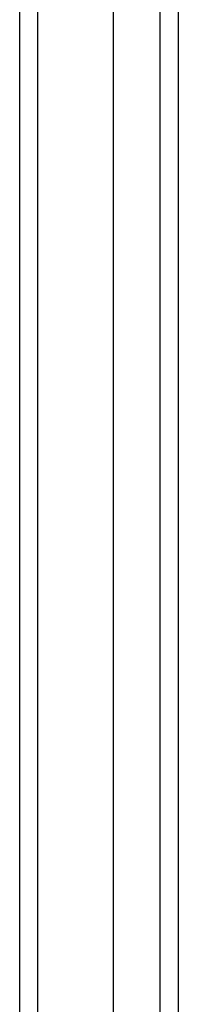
# Model space of a CAD drawing. Header units: inches. Extents: x 24 to 237, y 20 to 145.
# Tile 19 of 107: x 108.517 to 109.383, y 73.297 to 78.654. Entities that reach past the tile are written whole.
import ezdxf

# ---------------------------------------------------------------- set-up
doc = ezdxf.new("R2010")
doc.units = ezdxf.units.IN
doc.header["$MEASUREMENT"] = 0
doc.layers.add('Visible Edges(ANSI)', color=7, linetype='Continuous', lineweight=25)
doc.layers.add('Visible Tangent Edges(ANSI)', color=7, linetype='Continuous', lineweight=25)

msp = doc.modelspace()

# ---------------------------------------------------------------- linework, layer by layer
at = {"layer": 'Visible Edges(ANSI)'}
for p, q in [((108.5167, 98.526), (108.5167, 62.6821)), ((109.0285, 63.2918), (109.0285, 97.8745)), ((109.3828, 63.4803), (109.3828, 97.686))]:
    msp.add_line(p, q, dxfattribs=at)
at = {"layer": 'Visible Tangent Edges(ANSI)'}
for p, q in [((108.6157, 62.6821), (108.6157, 98.526)), ((109.2838, 63.3503), (109.2838, 97.816))]:
    msp.add_line(p, q, dxfattribs=at)

doc.saveas('drawing.dxf')
